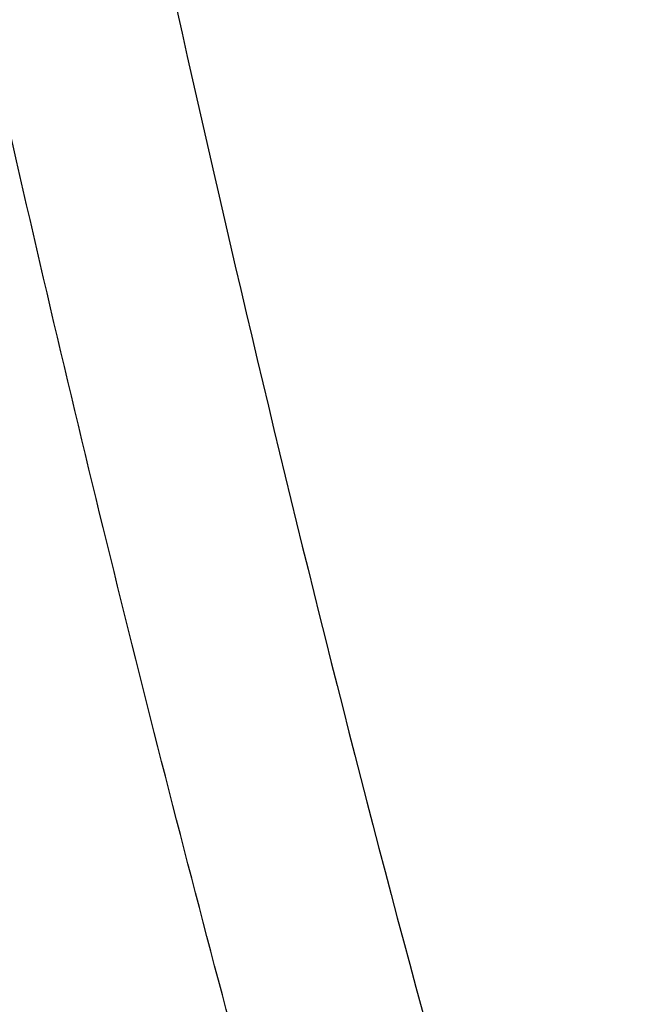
# Model space of a CAD drawing. Header units: millimetres. Extents: x -0.201 to 0.721, y -0.195 to 0.483.
# Tile 143 of 188: x 0.291 to 0.304, y 0.098 to 0.119. Entities that reach past the tile are written whole.
import ezdxf

# ---------------------------------------------------------------- set-up
doc = ezdxf.new("R2010")
doc.units = ezdxf.units.MM

msp = doc.modelspace()

# ---------------------------------------------------------------- linework, layer by layer
at = {"color": 7, "linetype": 'Continuous', "lineweight": 25}
for points, knots in [([(0.2999916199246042, 0.0810056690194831), (0.2990475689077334, 0.0841585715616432), (0.2971384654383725, 0.0905345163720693), (0.2945060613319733, 0.1002047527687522), (0.2920358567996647, 0.109998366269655), (0.2897658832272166, 0.1198475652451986), (0.2876940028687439, 0.1297388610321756), (0.2858216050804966, 0.1396656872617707), (0.2841483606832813, 0.1496265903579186), (0.2826752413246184, 0.1596260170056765), (0.2811181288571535, 0.1719227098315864), (0.2796582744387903, 0.1865373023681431), (0.2785527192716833, 0.203495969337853), (0.2779812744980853, 0.2205161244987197), (0.2780897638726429, 0.2318817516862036), (0.2781440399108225, 0.2375678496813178)], [0, 0, 0, 0, 0.062201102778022, 0.1257859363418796, 0.1893965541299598, 0.2530847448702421, 0.3167987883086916, 0.3803835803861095, 0.4439938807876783, 0.5076814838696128, 0.5713950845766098, 0.6782397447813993, 0.7852056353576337, 0.8925407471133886, 1, 1, 1, 1]), ([(0.2822112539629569, 0.2355331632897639), (0.2821744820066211, 0.2322850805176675), (0.2820996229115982, 0.2256727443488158), (0.2822386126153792, 0.2156943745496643), (0.2825701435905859, 0.2055992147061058), (0.2831114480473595, 0.1955059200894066), (0.2838571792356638, 0.1854271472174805), (0.284807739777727, 0.1753698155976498), (0.2859623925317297, 0.1653353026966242), (0.2873220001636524, 0.1553194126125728), (0.2891902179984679, 0.1433895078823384), (0.2917252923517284, 0.1295738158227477), (0.2951351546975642, 0.1139107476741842), (0.2990207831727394, 0.0983278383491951), (0.3020386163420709, 0.0880436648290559), (0.3035483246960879, 0.0828988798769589)], [0, 0, 0, 0, 0.0629734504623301, 0.1281992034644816, 0.1934519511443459, 0.2587859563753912, 0.324147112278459, 0.389372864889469, 0.4546256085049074, 0.5199596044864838, 0.58532075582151, 0.6887198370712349, 0.7922265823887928, 0.8960587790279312, 1, 1, 1, 1]), ([(0.2930548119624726, 0.080744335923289), (0.2918580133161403, 0.0841625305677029), (0.2894638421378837, 0.0910005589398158), (0.2872939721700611, 0.0979124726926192), (0.2862087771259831, 0.1013692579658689)], [0, 0, 0, 0, 0.4998801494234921, 1, 1, 1, 1]), ([(0.2861999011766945, 0.1008778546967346), (0.287398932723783, 0.0970777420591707), (0.2897919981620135, 0.0894933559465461), (0.2924550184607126, 0.0819988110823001), (0.2937837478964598, 0.0782593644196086)], [0, 0, 0, 0, 0.501044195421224, 1, 1, 1, 1])]:
    msp.add_open_spline(points, degree=3, knots=knots, dxfattribs=at)

doc.saveas('drawing.dxf')
